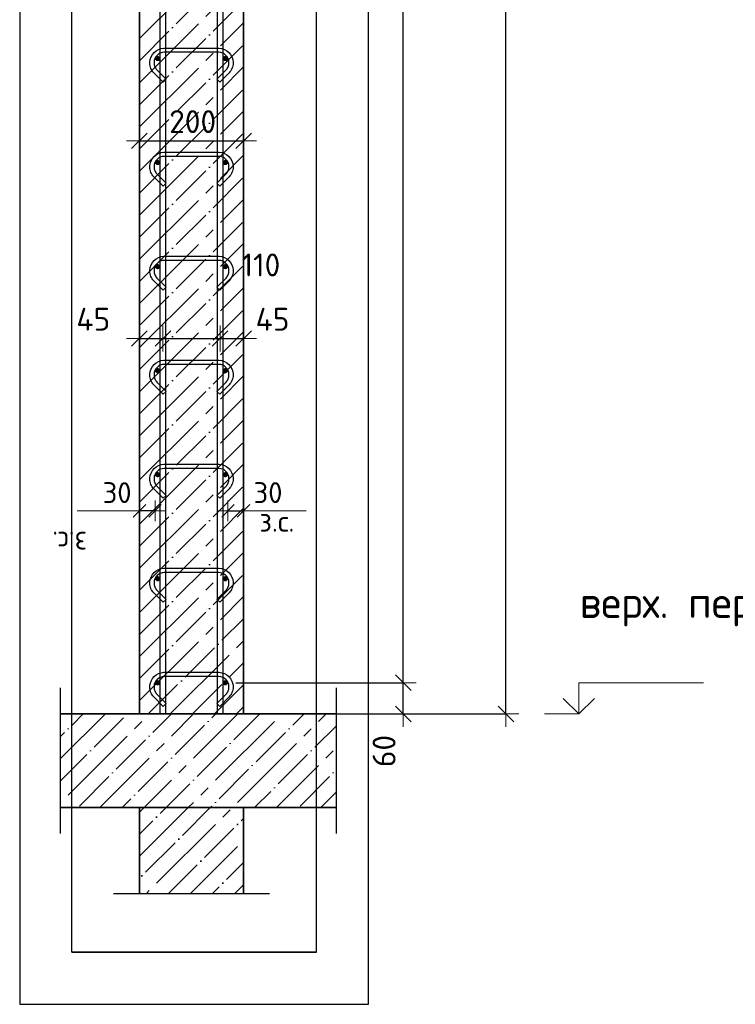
# Model space of a CAD drawing. Header units: millimetres. Extents: x -2995 to 47287, y -2809 to 58122.
# Tile 91 of 143: x 28976 to 30351, y 43643 to 45536. Entities that reach past the tile are written whole.
import ezdxf

# ---------------------------------------------------------------- set-up
doc = ezdxf.new("R2010")
doc.units = ezdxf.units.MM
doc.header["$PDMODE"] = 65
doc.linetypes.add('______11', pattern=[100, 80, -10, 0, -10])
doc.linetypes.add('______5', pattern=[220, 160, -20, 20, -20])
for name, color, linetype, lineweight in [('Standard', 7, 'Continuous', 25), ('Арм.стержн. вертикальными 1', 22, 'Continuous', 35), ('Арм.стержн.горизонт. 1', 180, 'Continuous', 35), ('Высотная отметки_ общее', 7, 'Continuous', 13), ('Размерная линия_ общее', 7, 'Continuous', 13), ('Размерная линия_ общее_1', 7, 'Continuous', 13)]:
    doc.layers.add(name, color=color, linetype=linetype, lineweight=lineweight)
doc.layers.add('Арм.стержн.Стяжки', color=7, linetype='Continuous', lineweight=35, true_color=0x501e0f)
doc.styles.add('ISOCPEUR', font='ISOCPEUR')
doc.dimstyles.new('DIMSTYLE_12', dxfattribs={"dimtxt": 44, "dimasz": 50, "dimexe": 0, "dimexo": 0.001, "dimgap": 22, "dimtad": 2, "dimdec": 0, "dimrnd": 5, "dimzin": 12, "dimdsep": 46, "dimtxsty": 'ISOCPEUR', "dimblk1": 'ALL_ML_STRICH', "dimblk2": 'ALL_ML_STRICH', "dimsah": 1, "dimcen": 0, "dimse1": 1, "dimse2": 1, "dimclrd": 7, "dimclre": 256, "dimclrt": 7, "dimadec": 0, "dimazin": 0, "dimtfac": 1, "dimtdec": 0, "dimtix": 1, "dimtmove": 2, "dimatfit": 3, "dimfxl": 0, "dimtvp": 1.2, "dimtzin": 0, "dimlwd": 0, "dimlwe": -3, "dimarcsym": 0})
doc.dimstyles.new('DIMSTYLE_3', dxfattribs={"dimtxt": 44, "dimasz": 50, "dimexe": 0, "dimexo": 0, "dimgap": 22, "dimtad": 2, "dimdec": 0, "dimrnd": 5, "dimzin": 12, "dimdsep": 46, "dimtxsty": 'ISOCPEUR', "dimblk1": 'ALL_ML_STRICH', "dimblk2": 'ALL_ML_STRICH', "dimsah": 1, "dimcen": 0, "dimclrd": 7, "dimclre": 256, "dimclrt": 7, "dimadec": 0, "dimazin": 0, "dimtfac": 1, "dimtdec": 0, "dimtix": 1, "dimtmove": 2, "dimatfit": 3, "dimfxl": 0, "dimtzin": 0, "dimlwd": 0, "dimlwe": -3, "dimarcsym": 0})
doc.dimstyles.new('DIMSTYLE_7', dxfattribs={"dimtxt": 40, "dimasz": 40, "dimexe": 0, "dimexo": 0.001, "dimgap": 20, "dimtad": 2, "dimdec": 0, "dimrnd": 5, "dimzin": 12, "dimdsep": 46, "dimtxsty": 'ISOCPEUR', "dimblk1": 'ALL_ML_STRICH', "dimblk2": 'ALL_ML_STRICH', "dimsah": 1, "dimcen": 0, "dimse1": 1, "dimse2": 1, "dimclrd": 7, "dimclre": 256, "dimclrt": 7, "dimadec": 0, "dimazin": 0, "dimtfac": 1, "dimtdec": 0, "dimtix": 1, "dimtmove": 2, "dimatfit": 3, "dimfxl": 0, "dimtvp": 1.2, "dimtzin": 0, "dimlwd": 0, "dimlwe": -3, "dimarcsym": 0})
doc.dimstyles.new('DIMSTYLE_8', dxfattribs={"dimtxt": 44, "dimasz": 50, "dimexe": 0, "dimexo": 0, "dimgap": 22, "dimtad": 2, "dimdec": 0, "dimrnd": 5, "dimzin": 12, "dimdsep": 46, "dimtxsty": 'ISOCPEUR', "dimblk1": 'ALL_ML_STRICH', "dimblk2": 'ALL_ML_STRICH', "dimsah": 1, "dimcen": 0, "dimclrd": 7, "dimclre": 256, "dimclrt": 7, "dimadec": 0, "dimazin": 0, "dimtfac": 1, "dimtdec": 0, "dimtix": 1, "dimtmove": 2, "dimatfit": 3, "dimfxl": 0, "dimtvp": 1.2, "dimtzin": 0, "dimlwd": 0, "dimlwe": -3, "dimarcsym": 0})
pattern_1 = [(45, (0, 0), (-42.42641, 42.42641), [80, -10, 0, -10]), (45, (-21.213, 21.213), (-42.42641, 42.42641), [160, -20, 20, -20])]

# ---------------------------------------------------------------- blocks, each defined once
blk = doc.blocks.new('COMPLEX_ELEVATIONDIM_5')
at = {"layer": 'Высотная отметки_ общее', "color": 7, "linetype": 'Continuous', "lineweight": 13, "transparency": 33554687}
for p, q in [((30050, 44201.6), (30050, 44261.6)), ((30050, 44261.6), (30290, 44261.6)), ((30050, 44201.6), (30020, 44231.6)), ((30050, 44201.6), (30080, 44231.6)), ((30050, 44201.6), (29983.9, 44201.6)), ((30050, 44201.6), (30050, 44201.6)), ((30050, 44201.6), (30050, 44201.6)), ((30050, 44201.6), (30050, 44201.6)), ((30050, 44201.6), (30050, 44201.6))]:
    blk.add_line(p, q, dxfattribs=at)
at = {"layer": 'Высотная отметки_ общее', "color": 7, "linetype": 'Continuous', "lineweight": 13, "transparency": 33554687, "insert": (30051.8, 44369.9), "char_height": 60, "width": 520.897, "attachment_point": 7, "style": 'ISOCPEUR'}
blk.add_mtext('\\W0.98;верх. перекр.', dxfattribs=at)
blk = doc.blocks.new('ALL_ML_STRICH')
at = {"color": 0, "linetype": 'ByBlock', "lineweight": -2}
for p, q in [((0, -0.5), (0, 0.5)), ((-1, 0), (0.5, 0)), ((-0.3, -0.3), (0.3, 0.3))]:
    blk.add_line(p, q, dxfattribs=at)
blk = doc.blocks.new('*D174')
at = {"layer": 'DEFPOINTS', "color": 7, "linetype": 'Continuous', "lineweight": 13, "transparency": 33554687}
for p in [(29502.1, 47321.6), (29530.7, 44201.6), (29910, 44201.6)]:
    blk.add_point(p, dxfattribs=at)
at = {"layer": 'Размерная линия_ общее', "color": 253, "linetype": 'Continuous', "lineweight": -2, "true_color": 0xa0a0a0, "transparency": 33554687}
for p, q in [((29522.1, 47321.6), (29910, 47321.6)), ((29550.7, 44201.6), (29910, 44201.6))]:
    blk.add_line(p, q, dxfattribs=at)
at = {"layer": 'Размерная линия_ общее', "color": 7, "linetype": 'Continuous', "lineweight": -2, "transparency": 33554687}
blk.add_line((29910, 44201.6), (29910, 47321.6), dxfattribs=at)
at = {"layer": 'Размерная линия_ общее', "color": 7, "linetype": 'Continuous', "lineweight": 13, "transparency": 33554687, "xscale": 50, "yscale": 50, "zscale": 50}
for p, rotation in [((29910, 47321.6), 90), ((29910, 44201.6), 270)]:
    blk.add_blockref('ALL_ML_STRICH', p, dxfattribs=dict(at, rotation=rotation))
at = {"layer": 'Размерная линия_ общее', "color": 7, "linetype": 'Continuous', "lineweight": 13, "transparency": 33554687, "insert": (29873, 45768.2), "char_height": 44, "width": 176, "attachment_point": 5, "rotation": 90, "style": 'ISOCPEUR'}
blk.add_mtext('\\A1;{3120}', dxfattribs=at)
blk = doc.blocks.new('*D189')
at = {"layer": 'DEFPOINTS', "color": 7, "linetype": 'Continuous', "lineweight": 13, "transparency": 33554687}
for p in [(29375.9, 44592.1), (29375.9, 44583.4), (29405.9, 44583.4)]:
    blk.add_point(p, dxfattribs=at)
at = {"layer": 'Размерная линия_ общее_1', "color": 7, "linetype": 'Continuous', "lineweight": -2, "transparency": 33554687}
blk.add_line((29375.9, 44592.1), (29405.9, 44592.1), dxfattribs=at)
at = {"layer": 'Размерная линия_ общее_1', "color": 7, "linetype": 'Continuous', "lineweight": 13, "transparency": 33554687, "xscale": 40, "yscale": 40, "zscale": 40, "rotation": 180}
blk.add_blockref('ALL_ML_STRICH', (29375.9, 44592.1), dxfattribs=at)
at = {"layer": 'Размерная линия_ общее_1', "color": 7, "linetype": 'Continuous', "lineweight": 13, "transparency": 33554687, "xscale": 40, "yscale": 40, "zscale": 40}
blk.add_blockref('ALL_ML_STRICH', (29405.9, 44592.1), dxfattribs=at)
at = {"layer": 'Размерная линия_ общее_1', "color": 7, "linetype": 'Continuous', "lineweight": 13, "transparency": 33554687, "insert": (29452.9, 44627.1), "char_height": 40, "width": 80, "attachment_point": 5, "style": 'ISOCPEUR'}
blk.add_mtext('\\A1;{30}', dxfattribs=at)
at = {"layer": 'Размерная линия_ общее_1', "color": 7, "linetype": 'Continuous', "lineweight": 13, "transparency": 33554687, "insert": (29436.4, 44592), "char_height": 40, "width": 2, "attachment_point": 1, "line_spacing_factor": 0.60241, "style": 'ISOCPEUR'}
blk.add_mtext('з.с.', dxfattribs=at)
blk = doc.blocks.new('*D190')
at = {"layer": 'DEFPOINTS', "color": 7, "linetype": 'Continuous', "lineweight": 13, "transparency": 33554687}
for p in [(29205.9, 44923.4), (29250.9, 44925.8), (29205.9, 44914)]:
    blk.add_point(p, dxfattribs=at)
at = {"layer": 'Размерная линия_ общее', "color": 7, "linetype": 'Continuous', "lineweight": -2, "transparency": 33554687}
blk.add_line((29205.9, 44923.4), (29250.9, 44923.4), dxfattribs=at)
at = {"layer": 'Размерная линия_ общее', "color": 7, "linetype": 'Continuous', "lineweight": 13, "transparency": 33554687, "xscale": 50, "yscale": 50, "zscale": 50, "rotation": 180}
blk.add_blockref('ALL_ML_STRICH', (29205.9, 44923.4), dxfattribs=at)
at = {"layer": 'Размерная линия_ общее', "color": 7, "linetype": 'Continuous', "lineweight": 13, "transparency": 33554687, "xscale": 50, "yscale": 50, "zscale": 50}
blk.add_blockref('ALL_ML_STRICH', (29250.9, 44923.4), dxfattribs=at)
at = {"layer": 'Размерная линия_ общее', "color": 7, "linetype": 'Continuous', "lineweight": 13, "transparency": 33554687, "insert": (29117.2, 44960.5), "char_height": 44, "width": 88, "attachment_point": 5, "style": 'ISOCPEUR'}
blk.add_mtext('\\A1;{45}', dxfattribs=at)
blk = doc.blocks.new('*D191')
at = {"layer": 'DEFPOINTS', "color": 7, "linetype": 'Continuous', "lineweight": 13, "transparency": 33554687}
for p in [(29250.9, 44925.8), (29250.9, 44923.4), (29360.9, 44929.7)]:
    blk.add_point(p, dxfattribs=at)
at = {"layer": 'Размерная линия_ общее', "color": 7, "linetype": 'Continuous', "lineweight": -2, "transparency": 33554687}
blk.add_line((29250.9, 44923.4), (29360.9, 44923.4), dxfattribs=at)
at = {"layer": 'Размерная линия_ общее', "color": 7, "linetype": 'Continuous', "lineweight": 13, "transparency": 33554687, "xscale": 50, "yscale": 50, "zscale": 50, "rotation": 180}
blk.add_blockref('ALL_ML_STRICH', (29250.9, 44923.4), dxfattribs=at)
at = {"layer": 'Размерная линия_ общее', "color": 7, "linetype": 'Continuous', "lineweight": 13, "transparency": 33554687, "xscale": 50, "yscale": 50, "zscale": 50}
blk.add_blockref('ALL_ML_STRICH', (29360.9, 44923.4), dxfattribs=at)
at = {"layer": 'Размерная линия_ общее', "color": 7, "linetype": 'Continuous', "lineweight": 13, "transparency": 33554687, "insert": (29439.4, 45064.8), "char_height": 44, "width": 132, "attachment_point": 5, "style": 'ISOCPEUR'}
blk.add_mtext('\\A1;{110}', dxfattribs=at)
blk = doc.blocks.new('*D192')
at = {"layer": 'DEFPOINTS', "color": 7, "linetype": 'Continuous', "lineweight": 13, "transparency": 33554687}
for p in [(29360.9, 44929.7), (29360.9, 44923.4), (29405.9, 44922.6)]:
    blk.add_point(p, dxfattribs=at)
at = {"layer": 'Размерная линия_ общее', "color": 7, "linetype": 'Continuous', "lineweight": -2, "transparency": 33554687}
blk.add_line((29360.9, 44923.4), (29405.9, 44923.4), dxfattribs=at)
at = {"layer": 'Размерная линия_ общее', "color": 7, "linetype": 'Continuous', "lineweight": 13, "transparency": 33554687, "xscale": 50, "yscale": 50, "zscale": 50, "rotation": 180}
blk.add_blockref('ALL_ML_STRICH', (29360.9, 44923.4), dxfattribs=at)
at = {"layer": 'Размерная линия_ общее', "color": 7, "linetype": 'Continuous', "lineweight": 13, "transparency": 33554687, "xscale": 50, "yscale": 50, "zscale": 50}
blk.add_blockref('ALL_ML_STRICH', (29405.9, 44923.4), dxfattribs=at)
at = {"layer": 'Размерная линия_ общее', "color": 7, "linetype": 'Continuous', "lineweight": 13, "transparency": 33554687, "insert": (29461.5, 44960.4), "char_height": 44, "width": 88, "attachment_point": 5, "style": 'ISOCPEUR'}
blk.add_mtext('\\A1;{45}', dxfattribs=at)
blk = doc.blocks.new('*D193')
at = {"layer": 'DEFPOINTS', "color": 7, "linetype": 'Continuous', "lineweight": 13, "transparency": 33554687}
for p in [(29205.9, 45303.4), (29405.9, 45302.6), (29205.9, 45294)]:
    blk.add_point(p, dxfattribs=at)
at = {"layer": 'Размерная линия_ общее', "color": 253, "linetype": 'Continuous', "lineweight": -2, "true_color": 0xa0a0a0, "transparency": 33554687}
for p, q in [((29205.9, 45303.4), (29205.9, 45303.4)), ((29405.9, 45303.4), (29405.9, 45303.4))]:
    blk.add_line(p, q, dxfattribs=at)
at = {"layer": 'Размерная линия_ общее', "color": 7, "linetype": 'Continuous', "lineweight": -2, "transparency": 33554687}
blk.add_line((29205.9, 45303.4), (29405.9, 45303.4), dxfattribs=at)
at = {"layer": 'Размерная линия_ общее', "color": 7, "linetype": 'Continuous', "lineweight": 13, "transparency": 33554687, "xscale": 50, "yscale": 50, "zscale": 50, "rotation": 180}
blk.add_blockref('ALL_ML_STRICH', (29205.9, 45303.4), dxfattribs=at)
at = {"layer": 'Размерная линия_ общее', "color": 7, "linetype": 'Continuous', "lineweight": 13, "transparency": 33554687, "xscale": 50, "yscale": 50, "zscale": 50}
blk.add_blockref('ALL_ML_STRICH', (29405.9, 45303.4), dxfattribs=at)
at = {"layer": 'Размерная линия_ общее', "color": 7, "linetype": 'Continuous', "lineweight": 13, "transparency": 33554687, "insert": (29308.1, 45340.4), "char_height": 44, "width": 132, "attachment_point": 5, "style": 'ISOCPEUR'}
blk.add_mtext('\\A1;{200}', dxfattribs=at)
blk = doc.blocks.new('*D194')
at = {"layer": 'DEFPOINTS', "color": 7, "linetype": 'Continuous', "lineweight": 13, "transparency": 33554687}
for p in [(29205.9, 44583.4), (29235.9, 44592.1), (29235.9, 44583.4)]:
    blk.add_point(p, dxfattribs=at)
at = {"layer": 'Размерная линия_ общее_1', "color": 7, "linetype": 'Continuous', "lineweight": -2, "transparency": 33554687}
blk.add_line((29235.9, 44592.1), (29205.9, 44592.1), dxfattribs=at)
at = {"layer": 'Размерная линия_ общее_1', "color": 7, "linetype": 'Continuous', "lineweight": 13, "transparency": 33554687, "xscale": 40, "yscale": 40, "zscale": 40}
for p, rotation in [((29205.9, 44592.1), 180), ((29235.9, 44592.1), 360)]:
    blk.add_blockref('ALL_ML_STRICH', p, dxfattribs=dict(at, rotation=rotation))
at = {"layer": 'Размерная линия_ общее_1', "color": 7, "linetype": 'Continuous', "lineweight": 13, "transparency": 33554687, "insert": (29162.9, 44627.1), "char_height": 40, "width": 80, "attachment_point": 5, "style": 'ISOCPEUR'}
blk.add_mtext('\\A1;{30}', dxfattribs=at)
at = {"layer": 'Размерная линия_ общее_1', "color": 7, "linetype": 'Continuous', "lineweight": 13, "transparency": 33554687, "insert": (29105.3, 44512), "char_height": 40, "width": 2, "attachment_point": 1, "rotation": 180, "line_spacing_factor": 0.60241, "style": 'ISOCPEUR'}
blk.add_mtext('з.с.', dxfattribs=at)
blk = doc.blocks.new('*D197')
at = {"layer": 'DEFPOINTS', "color": 7, "linetype": 'Continuous', "lineweight": 13, "transparency": 33554687}
for p in [(29370.9, 44261.6), (29428.7, 44201.6), (29712.8, 44201.6)]:
    blk.add_point(p, dxfattribs=at)
at = {"layer": 'Размерная линия_ общее', "color": 253, "linetype": 'Continuous', "lineweight": -2, "true_color": 0xa0a0a0, "transparency": 33554687}
for p, q in [((29390.9, 44261.6), (29712.8, 44261.6)), ((29448.7, 44201.6), (29712.8, 44201.6))]:
    blk.add_line(p, q, dxfattribs=at)
at = {"layer": 'Размерная линия_ общее', "color": 7, "linetype": 'Continuous', "lineweight": -2, "transparency": 33554687}
blk.add_line((29712.8, 44201.6), (29712.8, 44261.6), dxfattribs=at)
at = {"layer": 'Размерная линия_ общее', "color": 7, "linetype": 'Continuous', "lineweight": 13, "transparency": 33554687, "xscale": 50, "yscale": 50, "zscale": 50}
for p, rotation in [((29712.8, 44261.6), 90), ((29712.8, 44201.6), 270)]:
    blk.add_blockref('ALL_ML_STRICH', p, dxfattribs=dict(at, rotation=rotation))
at = {"layer": 'Размерная линия_ общее', "color": 7, "linetype": 'Continuous', "lineweight": 13, "transparency": 33554687, "insert": (29675.9, 44130.3), "char_height": 44, "width": 88, "attachment_point": 5, "rotation": 90, "style": 'ISOCPEUR'}
blk.add_mtext('\\A1;{60}', dxfattribs=at)
blk = doc.blocks.new('*D198')
at = {"layer": 'DEFPOINTS', "color": 7, "linetype": 'Continuous', "lineweight": 13, "transparency": 33554687}
for p in [(29370.9, 47261.6), (29370.9, 44261.6), (29712.8, 44261.6)]:
    blk.add_point(p, dxfattribs=at)
at = {"layer": 'Размерная линия_ общее', "color": 253, "linetype": 'Continuous', "lineweight": -2, "true_color": 0xa0a0a0, "transparency": 33554687}
for p, q in [((29390.9, 47261.6), (29712.8, 47261.6)), ((29390.9, 44261.6), (29712.8, 44261.6))]:
    blk.add_line(p, q, dxfattribs=at)
at = {"layer": 'Размерная линия_ общее', "color": 7, "linetype": 'Continuous', "lineweight": -2, "transparency": 33554687}
blk.add_line((29712.8, 44261.6), (29712.8, 47261.6), dxfattribs=at)
at = {"layer": 'Размерная линия_ общее', "color": 7, "linetype": 'Continuous', "lineweight": 13, "transparency": 33554687, "xscale": 50, "yscale": 50, "zscale": 50}
for p, rotation in [((29712.8, 47261.6), 90), ((29712.8, 44261.6), 270)]:
    blk.add_blockref('ALL_ML_STRICH', p, dxfattribs=dict(at, rotation=rotation))
at = {"layer": 'Размерная линия_ общее', "color": 7, "linetype": 'Continuous', "lineweight": 13, "transparency": 33554687, "insert": (29653.8, 45613.6), "char_height": 44, "width": 2.2, "attachment_point": 1, "rotation": 90, "line_spacing_factor": 0.60241, "style": 'ISOCPEUR'}
blk.add_mtext('\\W0.91;15х200=3000', dxfattribs=at)

msp = doc.modelspace()

# ---------------------------------------------------------------- hatches: boundary and pattern name
at = {"layer": 'Standard', "linetype": 'Continuous', "lineweight": 13, "transparency": 33554687}
h = msp.add_hatch(dxfattribs=at)
h.set_pattern_fill('__________539', scale=20, style=0, pattern_type=2)
h.set_pattern_definition(pattern_1)
h.paths.add_polyline_path([(29584.3, 44021.6), (29584.3, 44201.6), (29054.3, 44201.6), (29054.3, 44021.6)], flags=0)
at = {"layer": 'Standard', "linetype": 'Continuous', "lineweight": 35, "transparency": 33554687}
h = msp.add_hatch(dxfattribs=at)
h.set_pattern_fill('__________539', scale=20, style=0, pattern_type=2)
h.set_pattern_definition(pattern_1)
h.paths.add_polyline_path([(29405.9, 44021.6), (29205.9, 44021.6), (29205.9, 43856.3), (29405.9, 43856.3)], flags=0)
at = {"layer": 'Арм.стержн.горизонт. 1', "linetype": 'Continuous', "lineweight": 50, "transparency": 33554687}
for points in [[(29245.9, 45461.6), (29245.5, 45463.5), (29244.4, 45465.1), (29242.8, 45466.2), (29240.9, 45466.6), (29238.9, 45466.2), (29237.3, 45465.1), (29236.2, 45463.5), (29235.9, 45461.6), (29236.2, 45459.6), (29237.3, 45458), (29238.9, 45456.9), (29240.9, 45456.6), (29242.8, 45456.9), (29244.4, 45458), (29245.5, 45459.6)], [(29375.9, 45461.6), (29375.5, 45463.5), (29374.4, 45465.1), (29372.8, 45466.2), (29370.9, 45466.6), (29368.9, 45466.2), (29367.3, 45465.1), (29366.2, 45463.5), (29365.9, 45461.6), (29366.2, 45459.6), (29367.3, 45458), (29368.9, 45456.9), (29370.9, 45456.6), (29372.8, 45456.9), (29374.4, 45458), (29375.5, 45459.6)], [(29245.9, 45261.6), (29245.5, 45263.5), (29244.4, 45265.1), (29242.8, 45266.2), (29240.9, 45266.6), (29238.9, 45266.2), (29237.3, 45265.1), (29236.2, 45263.5), (29235.9, 45261.6), (29236.2, 45259.6), (29237.3, 45258), (29238.9, 45256.9), (29240.9, 45256.6), (29242.8, 45256.9), (29244.4, 45258), (29245.5, 45259.6)], [(29375.9, 45261.6), (29375.5, 45263.5), (29374.4, 45265.1), (29372.8, 45266.2), (29370.9, 45266.6), (29368.9, 45266.2), (29367.3, 45265.1), (29366.2, 45263.5), (29365.9, 45261.6), (29366.2, 45259.6), (29367.3, 45258), (29368.9, 45256.9), (29370.9, 45256.6), (29372.8, 45256.9), (29374.4, 45258), (29375.5, 45259.6)], [(29245.9, 45061.6), (29245.5, 45063.5), (29244.4, 45065.1), (29242.8, 45066.2), (29240.9, 45066.6), (29238.9, 45066.2), (29237.3, 45065.1), (29236.2, 45063.5), (29235.9, 45061.6), (29236.2, 45059.6), (29237.3, 45058), (29238.9, 45056.9), (29240.9, 45056.6), (29242.8, 45056.9), (29244.4, 45058), (29245.5, 45059.6)], [(29375.9, 45061.6), (29375.5, 45063.5), (29374.4, 45065.1), (29372.8, 45066.2), (29370.9, 45066.6), (29368.9, 45066.2), (29367.3, 45065.1), (29366.2, 45063.5), (29365.9, 45061.6), (29366.2, 45059.6), (29367.3, 45058), (29368.9, 45056.9), (29370.9, 45056.6), (29372.8, 45056.9), (29374.4, 45058), (29375.5, 45059.6)], [(29245.9, 44861.6), (29245.5, 44863.5), (29244.4, 44865.1), (29242.8, 44866.2), (29240.9, 44866.6), (29238.9, 44866.2), (29237.3, 44865.1), (29236.2, 44863.5), (29235.9, 44861.6), (29236.2, 44859.6), (29237.3, 44858), (29238.9, 44856.9), (29240.9, 44856.6), (29242.8, 44856.9), (29244.4, 44858), (29245.5, 44859.6)], [(29375.9, 44861.6), (29375.5, 44863.5), (29374.4, 44865.1), (29372.8, 44866.2), (29370.9, 44866.6), (29368.9, 44866.2), (29367.3, 44865.1), (29366.2, 44863.5), (29365.9, 44861.6), (29366.2, 44859.6), (29367.3, 44858), (29368.9, 44856.9), (29370.9, 44856.6), (29372.8, 44856.9), (29374.4, 44858), (29375.5, 44859.6)], [(29245.9, 44661.6), (29245.5, 44663.5), (29244.4, 44665.1), (29242.8, 44666.2), (29240.9, 44666.6), (29238.9, 44666.2), (29237.3, 44665.1), (29236.2, 44663.5), (29235.9, 44661.6), (29236.2, 44659.6), (29237.3, 44658), (29238.9, 44656.9), (29240.9, 44656.6), (29242.8, 44656.9), (29244.4, 44658), (29245.5, 44659.6)], [(29375.9, 44661.6), (29375.5, 44663.5), (29374.4, 44665.1), (29372.8, 44666.2), (29370.9, 44666.6), (29368.9, 44666.2), (29367.3, 44665.1), (29366.2, 44663.5), (29365.9, 44661.6), (29366.2, 44659.6), (29367.3, 44658), (29368.9, 44656.9), (29370.9, 44656.6), (29372.8, 44656.9), (29374.4, 44658), (29375.5, 44659.6)], [(29245.9, 44461.6), (29245.5, 44463.5), (29244.4, 44465.1), (29242.8, 44466.2), (29240.9, 44466.6), (29238.9, 44466.2), (29237.3, 44465.1), (29236.2, 44463.5), (29235.9, 44461.6), (29236.2, 44459.6), (29237.3, 44458), (29238.9, 44456.9), (29240.9, 44456.6), (29242.8, 44456.9), (29244.4, 44458), (29245.5, 44459.6)], [(29375.9, 44461.6), (29375.5, 44463.5), (29374.4, 44465.1), (29372.8, 44466.2), (29370.9, 44466.6), (29368.9, 44466.2), (29367.3, 44465.1), (29366.2, 44463.5), (29365.9, 44461.6), (29366.2, 44459.6), (29367.3, 44458), (29368.9, 44456.9), (29370.9, 44456.6), (29372.8, 44456.9), (29374.4, 44458), (29375.5, 44459.6)], [(29245.9, 44261.6), (29245.5, 44263.5), (29244.4, 44265.1), (29242.8, 44266.2), (29240.9, 44266.6), (29238.9, 44266.2), (29237.3, 44265.1), (29236.2, 44263.5), (29235.9, 44261.6), (29236.2, 44259.6), (29237.3, 44258), (29238.9, 44256.9), (29240.9, 44256.6), (29242.8, 44256.9), (29244.4, 44258), (29245.5, 44259.6)], [(29375.9, 44261.6), (29375.5, 44263.5), (29374.4, 44265.1), (29372.8, 44266.2), (29370.9, 44266.6), (29368.9, 44266.2), (29367.3, 44265.1), (29366.2, 44263.5), (29365.9, 44261.6), (29366.2, 44259.6), (29367.3, 44258), (29368.9, 44256.9), (29370.9, 44256.6), (29372.8, 44256.9), (29374.4, 44258), (29375.5, 44259.6)]]:
    msp.add_hatch(color=4, dxfattribs=at).paths.add_polyline_path(points)

# ---------------------------------------------------------------- linework, layer by layer
at = {"color": 52, "linetype": 'Continuous', "lineweight": -3, "transparency": 33554687}
for p, q in [((29075.8, 43743.4), (29075.8, 48630.8)), ((29075.8, 43743.4), (29075.8, 48630.8)), ((29545.8, 43743.4), (29545.8, 48630.8)), ((29545.8, 43743.4), (29545.8, 48630.8)), ((29545.8, 43743.4), (29075.8, 43743.4)), ((29075.8, 43743.4), (29545.8, 43743.4))]:
    msp.add_line(p, q, dxfattribs=at)
at = {"layer": 'Standard', "color": 7, "linetype": 'Continuous', "lineweight": 35, "transparency": 33554687}
for p, q in [((29205.9, 47321.6), (29205.9, 44201.6)), ((29405.9, 44201.6), (29405.9, 47321.6)), ((29205.9, 44201.6), (29054.3, 44201.6)), ((29205.9, 44201.6), (29405.9, 44201.6)), ((29584.3, 44201.6), (29405.9, 44201.6)), ((29054.3, 44021.6), (29205.9, 44021.6)), ((29205.9, 44021.6), (29205.9, 43856.3)), ((29405.9, 44021.6), (29205.9, 44021.6)), ((29405.9, 43856.3), (29405.9, 44021.6)), ((29405.9, 44021.6), (29584.3, 44021.6))]:
    msp.add_line(p, q, dxfattribs=at)
at = {"layer": 'Standard', "color": 253, "linetype": '______5', "lineweight": -3, "true_color": 0xababab, "transparency": 33554687}
for p, q in [((29205.9, 45500), (29405.9, 45700)), ((29205.9, 45415.1), (29405.9, 45615.1)), ((29205.9, 45330.3), (29405.9, 45530.3)), ((29205.9, 45245.4), (29405.9, 45445.4)), ((29205.9, 45160.5), (29405.9, 45360.5)), ((29205.9, 45075.7), (29405.9, 45275.7)), ((29205.9, 44990.8), (29405.9, 45190.8)), ((29205.9, 44906), (29405.9, 45106)), ((29205.9, 44821.1), (29405.9, 45021.1)), ((29205.9, 44736.3), (29405.9, 44936.3)), ((29205.9, 44651.4), (29405.9, 44851.4)), ((29205.9, 44566.6), (29405.9, 44766.6)), ((29205.9, 44481.7), (29405.9, 44681.7)), ((29205.9, 44396.9), (29405.9, 44596.9)), ((29205.9, 44312), (29405.9, 44512)), ((29205.9, 44227.2), (29405.9, 44427.2)), ((29265.1, 44201.6), (29405.9, 44342.3)), ((29350, 44201.6), (29405.9, 44257.5))]:
    msp.add_line(p, q, dxfattribs=at)
at = {"layer": 'Standard', "color": 253, "linetype": '______11', "lineweight": -3, "true_color": 0xababab, "transparency": 33554687}
for p, q in [((29205.9, 45457.5), (29405.9, 45657.5)), ((29205.9, 45372.7), (29405.9, 45572.7)), ((29205.9, 45287.8), (29405.9, 45487.8)), ((29205.9, 45203), (29405.9, 45403)), ((29205.9, 45118.1), (29405.9, 45318.1)), ((29205.9, 45033.3), (29405.9, 45233.3)), ((29205.9, 44948.4), (29405.9, 45148.4)), ((29205.9, 44863.6), (29405.9, 45063.6)), ((29205.9, 44778.7), (29405.9, 44978.7)), ((29205.9, 44693.9), (29405.9, 44893.9)), ((29205.9, 44609), (29405.9, 44809)), ((29205.9, 44524.1), (29405.9, 44724.1)), ((29205.9, 44439.3), (29405.9, 44639.3)), ((29205.9, 44354.4), (29405.9, 44554.4)), ((29205.9, 44269.6), (29405.9, 44469.6)), ((29222.7, 44201.6), (29405.9, 44384.7)), ((29307.5, 44201.6), (29405.9, 44299.9)), ((29392.4, 44201.6), (29405.9, 44215))]:
    msp.add_line(p, q, dxfattribs=at)
at = {"layer": 'Standard', "color": 7, "linetype": 'Continuous', "lineweight": 13, "transparency": 33554687}
for p, q in [((29205.9, 44592.1), (29085.9, 44592.1)), ((29405.9, 44592.1), (29525.9, 44592.1))]:
    msp.add_line(p, q, dxfattribs=at)
at = {"layer": 'Standard', "color": 7, "linetype": 'Continuous', "lineweight": 25, "transparency": 33554687}
for p, q in [((29054.3, 43971.6), (29054.3, 44251.6)), ((29584.3, 43971.6), (29584.3, 44251.6)), ((29155.9, 43856.3), (29455.9, 43856.3))]:
    msp.add_line(p, q, dxfattribs=at)
msp.add_lwpolyline([(28975.8, 43643.4), (29645.8, 43643.4), (29645.8, 48730.8), (28975.8, 48730.8), (28975.8, 43643.4)], dxfattribs=at)
at = {"layer": 'Арм.стержн. вертикальными 1', "color": 4, "linetype": 'Continuous', "lineweight": 25, "transparency": 33554687}
for points in [[(29245.9, 44201.6), (29245.9, 48331.6), (29255.9, 48331.6), (29255.9, 44201.6), (29245.9, 44201.6)], [(29245.9, 44201.6), (29245.9, 48331.6), (29255.9, 48331.6), (29255.9, 44201.6), (29245.9, 44201.6)], [(29245.9, 44201.6), (29245.9, 48331.6), (29255.9, 48331.6), (29255.9, 44201.6), (29245.9, 44201.6)], [(29355.9, 44201.6), (29355.9, 48331.6), (29365.9, 48331.6), (29365.9, 44201.6), (29355.9, 44201.6)], [(29355.9, 44201.6), (29355.9, 48331.6), (29365.9, 48331.6), (29365.9, 44201.6), (29355.9, 44201.6)], [(29355.9, 44201.6), (29355.9, 48331.6), (29365.9, 48331.6), (29365.9, 44201.6), (29355.9, 44201.6)]]:
    msp.add_lwpolyline(points, dxfattribs=at)
at = {"layer": 'Арм.стержн.горизонт. 1', "color": 52, "linetype": 'Continuous', "lineweight": 25, "transparency": 33554687}
for p, q in [((29205.9, 44201.6), (29205.9, 44201.6)), ((29405.9, 44201.6), (29405.9, 44201.6))]:
    msp.add_line(p, q, dxfattribs=at)
at = {"layer": 'Арм.стержн.Стяжки', "color": 40, "linetype": 'Continuous', "lineweight": 25, "transparency": 33554687}
for points in [[(29251.6, 45416.2), (29233.6, 45434.2), (29231.9, 45436.1), (29230.4, 45438.3), (29229.1, 45440.5), (29228, 45442.8), (29227.1, 45445.3), (29226.4, 45447.8), (29226, 45450.4), (29225.9, 45452.9), (29225.9, 45454.9), (29226.5, 45459.8), (29228.2, 45464.8), (29230.8, 45469.5), (29234, 45473.4), (29237.9, 45476.6), (29242.6, 45479.2), (29247.7, 45480.9), (29252.5, 45481.6), (29359.2, 45481.6), (29364.1, 45480.9), (29369.1, 45479.2), (29373.8, 45476.6), (29377.7, 45473.4), (29380.9, 45469.5), (29383.5, 45464.8), (29385.2, 45459.8), (29385.9, 45454.9), (29385.9, 45452.9), (29385.7, 45450.4), (29385.3, 45447.8), (29384.6, 45445.3), (29383.7, 45442.8), (29382.6, 45440.5), (29381.3, 45438.3), (29379.8, 45436.1), (29378.1, 45434.2), (29360.1, 45416.2), (29354.4, 45421.8), (29372.3, 45439.7), (29373.5, 45441.1), (29374.6, 45442.6), (29375.5, 45444.2), (29376.3, 45445.9), (29377, 45447.6), (29377.4, 45449.4), (29377.7, 45451.3), (29377.9, 45453.2), (29377.9, 45454.3), (29377.4, 45457.9), (29376.1, 45461.6), (29374.3, 45465), (29372, 45467.7), (29369.3, 45470), (29365.9, 45471.9), (29362.2, 45473.1), (29358.6, 45473.6), (29253.1, 45473.6), (29249.5, 45473.1), (29245.8, 45471.9), (29242.5, 45470), (29239.7, 45467.7), (29237.4, 45465), (29235.6, 45461.6), (29234.4, 45457.9), (29233.9, 45454.3), (29233.9, 45453.2), (29234, 45451.3), (29234.3, 45449.4), (29234.8, 45447.6), (29235.4, 45445.9), (29236.2, 45444.2), (29237.1, 45442.6), (29238.2, 45441.1), (29239.4, 45439.7), (29257.3, 45421.8), (29251.6, 45416.2)], [(29251.6, 45216.2), (29233.6, 45234.2), (29231.9, 45236.1), (29230.4, 45238.3), (29229.1, 45240.5), (29228, 45242.8), (29227.1, 45245.3), (29226.4, 45247.8), (29226, 45250.4), (29225.9, 45252.9), (29225.9, 45254.9), (29226.5, 45259.8), (29228.2, 45264.8), (29230.8, 45269.5), (29234, 45273.4), (29237.9, 45276.6), (29242.6, 45279.2), (29247.7, 45280.9), (29252.5, 45281.6), (29359.2, 45281.6), (29364.1, 45280.9), (29369.1, 45279.2), (29373.8, 45276.6), (29377.7, 45273.4), (29380.9, 45269.5), (29383.5, 45264.8), (29385.2, 45259.8), (29385.9, 45254.9), (29385.9, 45252.9), (29385.7, 45250.4), (29385.3, 45247.8), (29384.6, 45245.3), (29383.7, 45242.8), (29382.6, 45240.5), (29381.3, 45238.3), (29379.8, 45236.1), (29378.1, 45234.2), (29360.1, 45216.2), (29354.4, 45221.8), (29372.3, 45239.7), (29373.5, 45241.1), (29374.6, 45242.6), (29375.5, 45244.2), (29376.3, 45245.9), (29377, 45247.6), (29377.4, 45249.4), (29377.7, 45251.3), (29377.9, 45253.2), (29377.9, 45254.3), (29377.4, 45257.9), (29376.1, 45261.6), (29374.3, 45265), (29372, 45267.7), (29369.3, 45270), (29365.9, 45271.9), (29362.2, 45273.1), (29358.6, 45273.6), (29253.1, 45273.6), (29249.5, 45273.1), (29245.8, 45271.9), (29242.5, 45270), (29239.7, 45267.7), (29237.4, 45265), (29235.6, 45261.6), (29234.4, 45257.9), (29233.9, 45254.3), (29233.9, 45253.2), (29234, 45251.3), (29234.3, 45249.4), (29234.8, 45247.6), (29235.4, 45245.9), (29236.2, 45244.2), (29237.1, 45242.6), (29238.2, 45241.1), (29239.4, 45239.7), (29257.3, 45221.8), (29251.6, 45216.2)], [(29251.6, 45016.2), (29233.6, 45034.2), (29231.9, 45036.1), (29230.4, 45038.3), (29229.1, 45040.5), (29228, 45042.8), (29227.1, 45045.3), (29226.4, 45047.8), (29226, 45050.4), (29225.9, 45052.9), (29225.9, 45054.9), (29226.5, 45059.8), (29228.2, 45064.8), (29230.8, 45069.5), (29234, 45073.4), (29237.9, 45076.6), (29242.6, 45079.2), (29247.7, 45080.9), (29252.5, 45081.6), (29359.2, 45081.6), (29364.1, 45080.9), (29369.1, 45079.2), (29373.8, 45076.6), (29377.7, 45073.4), (29380.9, 45069.5), (29383.5, 45064.8), (29385.2, 45059.8), (29385.9, 45054.9), (29385.9, 45052.9), (29385.7, 45050.4), (29385.3, 45047.8), (29384.6, 45045.3), (29383.7, 45042.8), (29382.6, 45040.5), (29381.3, 45038.3), (29379.8, 45036.1), (29378.1, 45034.2), (29360.1, 45016.2), (29354.4, 45021.8), (29372.3, 45039.7), (29373.5, 45041.1), (29374.6, 45042.6), (29375.5, 45044.2), (29376.3, 45045.9), (29377, 45047.6), (29377.4, 45049.4), (29377.7, 45051.3), (29377.9, 45053.2), (29377.9, 45054.3), (29377.4, 45057.9), (29376.1, 45061.6), (29374.3, 45065), (29372, 45067.7), (29369.3, 45070), (29365.9, 45071.9), (29362.2, 45073.1), (29358.6, 45073.6), (29253.1, 45073.6), (29249.5, 45073.1), (29245.8, 45071.9), (29242.5, 45070), (29239.7, 45067.7), (29237.4, 45065), (29235.6, 45061.6), (29234.4, 45057.9), (29233.9, 45054.3), (29233.9, 45053.2), (29234, 45051.3), (29234.3, 45049.4), (29234.8, 45047.6), (29235.4, 45045.9), (29236.2, 45044.2), (29237.1, 45042.6), (29238.2, 45041.1), (29239.4, 45039.7), (29257.3, 45021.8), (29251.6, 45016.2)], [(29251.6, 44816.2), (29233.6, 44834.2), (29231.9, 44836.1), (29230.4, 44838.3), (29229.1, 44840.5), (29228, 44842.8), (29227.1, 44845.3), (29226.4, 44847.8), (29226, 44850.4), (29225.9, 44852.9), (29225.9, 44854.9), (29226.5, 44859.8), (29228.2, 44864.8), (29230.8, 44869.5), (29234, 44873.4), (29237.9, 44876.6), (29242.6, 44879.2), (29247.7, 44880.9), (29252.5, 44881.6), (29359.2, 44881.6), (29364.1, 44880.9), (29369.1, 44879.2), (29373.8, 44876.6), (29377.7, 44873.4), (29380.9, 44869.5), (29383.5, 44864.8), (29385.2, 44859.8), (29385.9, 44854.9), (29385.9, 44852.9), (29385.7, 44850.4), (29385.3, 44847.8), (29384.6, 44845.3), (29383.7, 44842.8), (29382.6, 44840.5), (29381.3, 44838.3), (29379.8, 44836.1), (29378.1, 44834.2), (29360.1, 44816.2), (29354.4, 44821.8), (29372.3, 44839.7), (29373.5, 44841.1), (29374.6, 44842.6), (29375.5, 44844.2), (29376.3, 44845.9), (29377, 44847.6), (29377.4, 44849.4), (29377.7, 44851.3), (29377.9, 44853.2), (29377.9, 44854.3), (29377.4, 44857.9), (29376.1, 44861.6), (29374.3, 44865), (29372, 44867.7), (29369.3, 44870), (29365.9, 44871.9), (29362.2, 44873.1), (29358.6, 44873.6), (29253.1, 44873.6), (29249.5, 44873.1), (29245.8, 44871.9), (29242.5, 44870), (29239.7, 44867.7), (29237.4, 44865), (29235.6, 44861.6), (29234.4, 44857.9), (29233.9, 44854.3), (29233.9, 44853.2), (29234, 44851.3), (29234.3, 44849.4), (29234.8, 44847.6), (29235.4, 44845.9), (29236.2, 44844.2), (29237.1, 44842.6), (29238.2, 44841.1), (29239.4, 44839.7), (29257.3, 44821.8), (29251.6, 44816.2)], [(29251.6, 44616.2), (29233.6, 44634.2), (29231.9, 44636.1), (29230.4, 44638.3), (29229.1, 44640.5), (29228, 44642.8), (29227.1, 44645.3), (29226.4, 44647.8), (29226, 44650.4), (29225.9, 44652.9), (29225.9, 44654.9), (29226.5, 44659.8), (29228.2, 44664.8), (29230.8, 44669.5), (29234, 44673.4), (29237.9, 44676.6), (29242.6, 44679.2), (29247.7, 44680.9), (29252.5, 44681.6), (29359.2, 44681.6), (29364.1, 44680.9), (29369.1, 44679.2), (29373.8, 44676.6), (29377.7, 44673.4), (29380.9, 44669.5), (29383.5, 44664.8), (29385.2, 44659.8), (29385.9, 44654.9), (29385.9, 44652.9), (29385.7, 44650.4), (29385.3, 44647.8), (29384.6, 44645.3), (29383.7, 44642.8), (29382.6, 44640.5), (29381.3, 44638.3), (29379.8, 44636.1), (29378.1, 44634.2), (29360.1, 44616.2), (29354.4, 44621.8), (29372.3, 44639.7), (29373.5, 44641.1), (29374.6, 44642.6), (29375.5, 44644.2), (29376.3, 44645.9), (29377, 44647.6), (29377.4, 44649.4), (29377.7, 44651.3), (29377.9, 44653.2), (29377.9, 44654.3), (29377.4, 44657.9), (29376.1, 44661.6), (29374.3, 44665), (29372, 44667.7), (29369.3, 44670), (29365.9, 44671.9), (29362.2, 44673.1), (29358.6, 44673.6), (29253.1, 44673.6), (29249.5, 44673.1), (29245.8, 44671.9), (29242.5, 44670), (29239.7, 44667.7), (29237.4, 44665), (29235.6, 44661.6), (29234.4, 44657.9), (29233.9, 44654.3), (29233.9, 44653.2), (29234, 44651.3), (29234.3, 44649.4), (29234.8, 44647.6), (29235.4, 44645.9), (29236.2, 44644.2), (29237.1, 44642.6), (29238.2, 44641.1), (29239.4, 44639.7), (29257.3, 44621.8), (29251.6, 44616.2)], [(29251.6, 44416.2), (29233.6, 44434.2), (29231.9, 44436.1), (29230.4, 44438.3), (29229.1, 44440.5), (29228, 44442.8), (29227.1, 44445.3), (29226.4, 44447.8), (29226, 44450.4), (29225.9, 44452.9), (29225.9, 44454.9), (29226.5, 44459.8), (29228.2, 44464.8), (29230.8, 44469.5), (29234, 44473.4), (29237.9, 44476.6), (29242.6, 44479.2), (29247.7, 44480.9), (29252.5, 44481.6), (29359.2, 44481.6), (29364.1, 44480.9), (29369.1, 44479.2), (29373.8, 44476.6), (29377.7, 44473.4), (29380.9, 44469.5), (29383.5, 44464.8), (29385.2, 44459.8), (29385.9, 44454.9), (29385.9, 44452.9), (29385.7, 44450.4), (29385.3, 44447.8), (29384.6, 44445.3), (29383.7, 44442.8), (29382.6, 44440.5), (29381.3, 44438.3), (29379.8, 44436.1), (29378.1, 44434.2), (29360.1, 44416.2), (29354.4, 44421.8), (29372.3, 44439.7), (29373.5, 44441.1), (29374.6, 44442.6), (29375.5, 44444.2), (29376.3, 44445.9), (29377, 44447.6), (29377.4, 44449.4), (29377.7, 44451.3), (29377.9, 44453.2), (29377.9, 44454.3), (29377.4, 44457.9), (29376.1, 44461.6), (29374.3, 44465), (29372, 44467.7), (29369.3, 44470), (29365.9, 44471.9), (29362.2, 44473.1), (29358.6, 44473.6), (29253.1, 44473.6), (29249.5, 44473.1), (29245.8, 44471.9), (29242.5, 44470), (29239.7, 44467.7), (29237.4, 44465), (29235.6, 44461.6), (29234.4, 44457.9), (29233.9, 44454.3), (29233.9, 44453.2), (29234, 44451.3), (29234.3, 44449.4), (29234.8, 44447.6), (29235.4, 44445.9), (29236.2, 44444.2), (29237.1, 44442.6), (29238.2, 44441.1), (29239.4, 44439.7), (29257.3, 44421.8), (29251.6, 44416.2)], [(29251.6, 44216.2), (29233.6, 44234.2), (29231.9, 44236.1), (29230.4, 44238.3), (29229.1, 44240.5), (29228, 44242.8), (29227.1, 44245.3), (29226.4, 44247.8), (29226, 44250.4), (29225.9, 44252.9), (29225.9, 44254.9), (29226.5, 44259.8), (29228.2, 44264.8), (29230.8, 44269.5), (29234, 44273.4), (29237.9, 44276.6), (29242.6, 44279.2), (29247.7, 44280.9), (29252.5, 44281.6), (29359.2, 44281.6), (29364.1, 44280.9), (29369.1, 44279.2), (29373.8, 44276.6), (29377.7, 44273.4), (29380.9, 44269.5), (29383.5, 44264.8), (29385.2, 44259.8), (29385.9, 44254.9), (29385.9, 44252.9), (29385.7, 44250.4), (29385.3, 44247.8), (29384.6, 44245.3), (29383.7, 44242.8), (29382.6, 44240.5), (29381.3, 44238.3), (29379.8, 44236.1), (29378.1, 44234.2), (29360.1, 44216.2), (29354.4, 44221.8), (29372.3, 44239.7), (29373.5, 44241.1), (29374.6, 44242.6), (29375.5, 44244.2), (29376.3, 44245.9), (29377, 44247.6), (29377.4, 44249.4), (29377.7, 44251.3), (29377.9, 44253.2), (29377.9, 44254.3), (29377.4, 44257.9), (29376.1, 44261.6), (29374.3, 44265), (29372, 44267.7), (29369.3, 44270), (29365.9, 44271.9), (29362.2, 44273.1), (29358.6, 44273.6), (29253.1, 44273.6), (29249.5, 44273.1), (29245.8, 44271.9), (29242.5, 44270), (29239.7, 44267.7), (29237.4, 44265), (29235.6, 44261.6), (29234.4, 44257.9), (29233.9, 44254.3), (29233.9, 44253.2), (29234, 44251.3), (29234.3, 44249.4), (29234.8, 44247.6), (29235.4, 44245.9), (29236.2, 44244.2), (29237.1, 44242.6), (29238.2, 44241.1), (29239.4, 44239.7), (29257.3, 44221.8), (29251.6, 44216.2)]]:
    msp.add_lwpolyline(points, dxfattribs=at)

# ---------------------------------------------------------------- block references
at = {"layer": 'Высотная отметки_ общее', "color": 7, "linetype": 'Continuous', "lineweight": 13, "transparency": 33554687}
msp.add_blockref('COMPLEX_ELEVATIONDIM_5', (0, 0), dxfattribs=at)

# ---------------------------------------------------------------- dimensions: what is measured, and where the dimension line sits
at = {"layer": 'Размерная линия_ общее', "color": 7, "linetype": 'Continuous', "lineweight": 13, "transparency": 33554687}
for base, p1, p2, dimstyle, picture, middle in [((29910, 47321.6), (29550.7, 44201.6), (29522.1, 47321.6), 'DIMSTYLE_3', '*D174', (29873, 45768.2)), ((29712.8, 44261.6), (29448.7, 44201.6), (29390.9, 44261.6), 'DIMSTYLE_8', '*D197', (29675.9, 44130.3))]:
    dim = msp.add_linear_dim(base=base, p1=p1, p2=p2, angle=90, dimstyle=dimstyle, override={"dimpost": '<>', "dimclrd": 7, "dimclre": 253, "dimclrt": 7, "dimlwd": 0, "dimlwe": 65533}, dxfattribs=at)
    dim.commit()
    dim.dimension.update_dxf_attribs({"geometry": picture, "text_midpoint": middle, "dimtype": 160})
dim = msp.add_linear_dim(base=(29712.8, 47261.6), p1=(29390.9, 44261.6), p2=(29390.9, 47261.6), angle=90, text='\\W0.91;15х200=3000', dimstyle='DIMSTYLE_3', override={"dimpost": '<>', "dimclrd": 7, "dimclre": 253, "dimclrt": 7, "dimlwd": 0, "dimlwe": 65533}, dxfattribs=at)
dim.commit()
dim.dimension.update_dxf_attribs({"geometry": '*D198', "text_midpoint": (29690.8, 45761.6), "dimtype": 160})
for base, p1, p2, dimstyle, picture, middle in [((29405.9, 45303.4), (29205.9, 45303.4), (29405.9, 45303.4), 'DIMSTYLE_3', '*D193', (29308.1, 45340.4)), ((29360.9, 44923.4), (29250.9, 44925.8), (29360.9, 44929.7), 'DIMSTYLE_12', '*D191', (29439.4, 45064.8)), ((29250.9, 44923.4), (29205.9, 44914), (29250.9, 44925.8), 'DIMSTYLE_12', '*D190', (29117.2, 44960.5)), ((29405.9, 44923.4), (29360.9, 44929.7), (29405.9, 44922.6), 'DIMSTYLE_12', '*D192', (29461.5, 44960.4))]:
    dim = msp.add_linear_dim(base=base, p1=p1, p2=p2, dimstyle=dimstyle, override={"dimpost": '<>', "dimclrd": 7, "dimclre": 253, "dimclrt": 7, "dimlwd": 0, "dimlwe": 65533}, dxfattribs=at)
    dim.commit()
    dim.dimension.update_dxf_attribs({"geometry": picture, "text_midpoint": middle, "dimtype": 160})
at = {"layer": 'Размерная линия_ общее_1', "color": 7, "linetype": 'Continuous', "lineweight": 13, "transparency": 33554687}
dim = msp.add_linear_dim(base=(29205.9, 44592.1), p1=(29235.9, 44583.4), p2=(29205.9, 44583.4), angle=180, text='<>\\Xз.с.', dimstyle='DIMSTYLE_7', override={"dimpost": '<>', "dimclrd": 7, "dimclre": 253, "dimclrt": 7, "dimlwd": 0, "dimlwe": 65533}, dxfattribs=at)
dim.commit()
dim.dimension.update_dxf_attribs({"geometry": '*D194', "text_midpoint": (29162.9, 44627.1), "dimtype": 160})
dim = msp.add_linear_dim(base=(29405.9, 44592.1), p1=(29375.9, 44583.4), p2=(29405.9, 44583.4), text='<>\\Xз.с.', dimstyle='DIMSTYLE_7', override={"dimpost": '<>', "dimclrd": 7, "dimclre": 253, "dimclrt": 7, "dimlwd": 0, "dimlwe": 65533}, dxfattribs=at)
dim.commit()
dim.dimension.update_dxf_attribs({"geometry": '*D189', "text_midpoint": (29452.9, 44627.1), "dimtype": 160})

doc.saveas('drawing.dxf')
